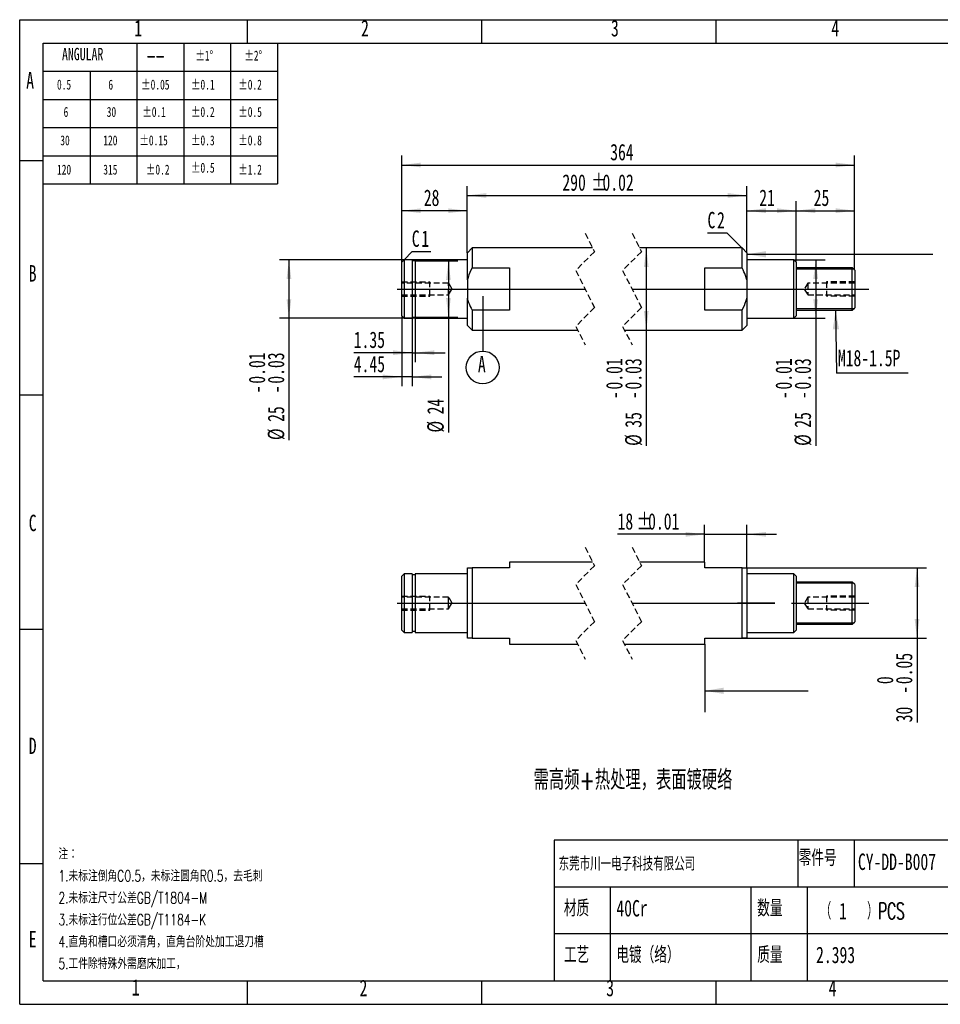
# Model space of a CAD drawing. Extents: x 0 to 297, y 0 to 210.
# Tile 1 of 2: x 0 to 196, y 0 to 210. Entities that reach past the tile are written whole.
import ezdxf

# ---------------------------------------------------------------- set-up
doc = ezdxf.new("R2010")
doc.units = 0
for name, pattern in [('SLD-中心线', [34.29, 30.48, -1.27, 1.27, -1.27]), ('SLD-实线', [0]), ('SLD-虚线', [1.905, 1.27, -0.635])]:
    doc.linetypes.add(name, pattern=pattern)
doc.layers.get('0').update_dxf_attribs({"linetype": 'CONTINUOUS'})
doc.layers.add('图框', color=7, linetype='SLD-实线')
doc.styles.add('SLDTEXTSTYLE0', font='TXT', dxfattribs={"width": 0.7, "bigfont": 'bigfont'})
doc.styles.add('SLDTEXTSTYLE1', font='TXT', dxfattribs={"width": 0.7})
doc.styles.add('SLDTEXTSTYLE2', font='TXT', dxfattribs={"width": 0.611111, "bigfont": 'bigfont'})
doc.dimstyles.new('SLDDIMSTYLE0', dxfattribs={"dimtxt": 3.5, "dimasz": 4.08, "dimexe": 0, "dimexo": 0.0625, "dimgap": 0.875, "dimtad": 0, "dimtih": 1, "dimtoh": 1, "dimlfac": 2, "dimrnd": 1e-09, "dimzin": 12, "dimtxsty": 'SLDTEXTSTYLE1', "dimsah": 1, "dimcen": 0.09, "dimazin": 3, "dimtfac": 1, "dimtofl": 0, "dimtmove": 0, "dimatfit": 3, "dimtolj": 1, "dimtzin": 12})
doc.dimstyles.new('SLDDIMSTYLE1', dxfattribs={"dimtxt": 3.5, "dimasz": 4.08, "dimexe": 0, "dimexo": 0.0625, "dimgap": 0.875, "dimtad": 2, "dimlfac": 2, "dimrnd": 1e-09, "dimzin": 12, "dimtxsty": 'SLDTEXTSTYLE1', "dimsah": 1, "dimcen": 0.09, "dimazin": 3, "dimtfac": 1, "dimtofl": 0, "dimtmove": 0, "dimatfit": 3, "dimtolj": 1, "dimtzin": 12})
doc.dimstyles.new('SLDDIMSTYLE2', dxfattribs={"dimtxt": 3.5, "dimasz": 4.08, "dimexe": 0, "dimexo": 0.0625, "dimgap": 0.875, "dimtad": 2, "dimlfac": 2, "dimrnd": 1e-09, "dimzin": 12, "dimtxsty": 'SLDTEXTSTYLE1', "dimsah": 1, "dimcen": 0.09, "dimazin": 3, "dimtol": 1, "dimtp": -0.01, "dimtm": 0.03, "dimtfac": 1, "dimtofl": 0, "dimtmove": 0, "dimatfit": 3, "dimtolj": 1})
doc.dimstyles.new('SLDDIMSTYLE3', dxfattribs={"dimtxt": 3.5, "dimasz": 4.08, "dimexe": 0, "dimexo": 0.0625, "dimgap": 0.875, "dimtad": 2, "dimlfac": 2, "dimrnd": 1e-09, "dimzin": 12, "dimtxsty": 'SLDTEXTSTYLE1', "dimsah": 1, "dimcen": 0.09, "dimazin": 3, "dimtol": 1, "dimtp": -0.01, "dimtm": 0.03, "dimtfac": 1, "dimtofl": 0, "dimtmove": 0, "dimatfit": 3, "dimtolj": 1})
doc.dimstyles.new('SLDDIMSTYLE4', dxfattribs={"dimtxt": 3.5, "dimasz": 4.08, "dimexe": 0, "dimexo": 0.0625, "dimgap": 0.875, "dimtad": 2, "dimlfac": 2, "dimrnd": 1e-09, "dimzin": 12, "dimtxsty": 'SLDTEXTSTYLE1', "dimsah": 1, "dimcen": 0.09, "dimazin": 3, "dimtfac": 1, "dimtmove": 0, "dimatfit": 3, "dimtolj": 1, "dimtzin": 12})
doc.dimstyles.new('SLDDIMSTYLE5', dxfattribs={"dimtxt": 0.18, "dimasz": 4.08, "dimexe": 0, "dimexo": 0.0625, "dimgap": 0, "dimtad": 0, "dimtih": 1, "dimtoh": 1, "dimdec": 0, "dimrnd": 1e-09, "dimzin": 0, "dimtxsty": 'STANDARD', "dimsah": 1, "dimcen": 0.09, "dimazin": 3, "dimtfac": 4.08, "dimtdec": 0, "dimtofl": 0, "dimtmove": 0, "dimatfit": 3, "dimtolj": 1, "dimtzin": 0})
doc.dimstyles.new('SLDDIMSTYLE9', dxfattribs={"dimtxt": 3.5, "dimasz": 4.08, "dimexe": 0, "dimexo": 0.0625, "dimgap": 0.875, "dimtad": 2, "dimlfac": 2, "dimrnd": 1e-09, "dimzin": 12, "dimtxsty": 'SLDTEXTSTYLE1', "dimsah": 1, "dimcen": 0.09, "dimazin": 3, "dimtol": 1, "dimtm": 0.05, "dimtfac": 1, "dimtofl": 0, "dimtmove": 0, "dimatfit": 3, "dimtolj": 1})

# ---------------------------------------------------------------- blocks, each defined once
blk = doc.blocks.new('_D')
at = {"layer": '图框'}
for p, q in [((95.49, 160.31), (95.49, 174.52)), ((155.12, 160.31), (155.12, 174.52)), ((95.49, 172.52), (155.12, 172.52))]:
    blk.add_line(p, q, dxfattribs=at)
for points in [[(95.49, 172.52), (99.57, 172.01), (99.57, 173.02)], [(155.12, 172.52), (151.04, 173.02), (151.04, 172.01)]]:
    blk.add_solid(points, dxfattribs=at)
at = {"layer": '图框', "char_height": 3.5, "attachment_point": 1, "style": 'SLDTEXTSTYLE1'}
for s, insert in [('290', (115.77, 177.03)), ('%%p', (121.88, 177.03)), ('0.02', (124.33, 177.03))]:
    blk.add_mtext(s, dxfattribs=dict(at, insert=insert))
blk = doc.blocks.new('_D_1')
at = {"layer": '图框'}
for p, q in [((155.12, 160.31), (155.12, 171.27)), ((165.62, 158.31), (165.62, 171.27)), ((155.12, 169.27), (165.62, 169.27))]:
    blk.add_line(p, q, dxfattribs=at)
for points in [[(155.12, 169.27), (159.2, 168.76), (159.2, 169.78)], [(165.62, 169.27), (161.54, 169.78), (161.54, 168.76)]]:
    blk.add_solid(points, dxfattribs=at)
at = {"layer": '图框', "insert": (157.77, 173.78), "char_height": 3.5, "attachment_point": 1, "style": 'SLDTEXTSTYLE1'}
blk.add_mtext('21', dxfattribs=at)
blk = doc.blocks.new('_D_2')
at = {"layer": '图框'}
for p, q in [((165.62, 158.31), (165.62, 171.27)), ((178.12, 156.56), (178.12, 171.27)), ((165.62, 169.27), (178.12, 169.27))]:
    blk.add_line(p, q, dxfattribs=at)
for points in [[(165.62, 169.27), (169.7, 168.76), (169.7, 169.78)], [(178.12, 169.27), (174.04, 169.78), (174.04, 168.76)]]:
    blk.add_solid(points, dxfattribs=at)
at = {"layer": '图框', "insert": (169.38, 173.78), "char_height": 3.5, "attachment_point": 1, "style": 'SLDTEXTSTYLE1'}
blk.add_mtext('25', dxfattribs=at)
blk = doc.blocks.new('_D_3')
at = {"layer": '图框'}
for p, q in [((81.49, 158.31), (81.49, 171.26)), ((95.49, 160.31), (95.49, 171.26)), ((95.49, 169.26), (81.49, 169.26))]:
    blk.add_line(p, q, dxfattribs=at)
for points in [[(81.49, 169.26), (85.57, 168.76), (85.57, 169.77)], [(95.49, 169.26), (91.41, 169.77), (91.41, 168.76)]]:
    blk.add_solid(points, dxfattribs=at)
at = {"layer": '图框', "insert": (86.2, 173.78), "char_height": 3.5, "attachment_point": 1, "style": 'SLDTEXTSTYLE1'}
blk.add_mtext('28', dxfattribs=at)
blk = doc.blocks.new('_D_4')
at = {"layer": '图框'}
for p, q in [((165.12, 158.81), (171.81, 158.81)), ((169.81, 158.81), (169.81, 146.31)), ((165.12, 146.31), (171.81, 146.31)), ((169.81, 146.31), (169.81, 119.11))]:
    blk.add_line(p, q, dxfattribs=at)
for points in [[(169.81, 158.81), (169.3, 154.73), (170.32, 154.73)], [(169.81, 146.31), (170.32, 150.39), (169.3, 150.39)]]:
    blk.add_solid(points, dxfattribs=at)
at = {"layer": '图框', "char_height": 3.5, "attachment_point": 1, "rotation": 90, "style": 'SLDTEXTSTYLE1'}
for s, insert in [('0.01', (161.22, 131.13)), ('0.03', (165.3, 131.13)), ('-', (161.22, 129.09)), ('-', (165.3, 129.09)), ('25', (165.3, 122.98)), ('%%c', (165.3, 119.11))]:
    blk.add_mtext(s, dxfattribs=dict(at, insert=insert))
blk = doc.blocks.new('_D_5')
at = {"layer": '图框'}
for p, q in [((133.67, 161.31), (133.67, 143.81)), ((133.67, 143.81), (133.67, 119.11))]:
    blk.add_line(p, q, dxfattribs=at)
for points in [[(133.67, 161.31), (133.16, 157.23), (134.17, 157.23)], [(133.67, 143.81), (134.17, 147.89), (133.16, 147.89)]]:
    blk.add_solid(points, dxfattribs=at)
at = {"layer": '图框', "char_height": 3.5, "attachment_point": 1, "rotation": 90, "style": 'SLDTEXTSTYLE1'}
for s, insert in [('0.01', (125.08, 131.13)), ('0.03', (129.15, 131.13)), ('-', (125.08, 129.09)), ('-', (129.15, 129.09)), ('35', (129.15, 122.98)), ('%%c', (129.15, 119.11))]:
    blk.add_mtext(s, dxfattribs=dict(at, insert=insert))
blk = doc.blocks.new('_D_6')
at = {"layer": '图框'}
for p, q in [((84.39, 158.81), (55.43, 158.81)), ((57.43, 158.81), (57.43, 146.31)), ((84.39, 146.31), (55.43, 146.31)), ((57.43, 146.31), (57.43, 120.35))]:
    blk.add_line(p, q, dxfattribs=at)
for points in [[(57.43, 158.81), (56.93, 154.73), (57.94, 154.73)], [(57.43, 146.31), (57.94, 150.39), (56.93, 150.39)]]:
    blk.add_solid(points, dxfattribs=at)
at = {"layer": '图框', "char_height": 3.5, "attachment_point": 1, "rotation": 90, "style": 'SLDTEXTSTYLE1'}
for s, insert in [('0.01', (48.85, 132.37)), ('0.03', (52.92, 132.37)), ('-', (48.85, 130.33)), ('-', (52.92, 130.33)), ('25', (52.92, 124.22)), ('%%c', (52.92, 120.35))]:
    blk.add_mtext(s, dxfattribs=dict(at, insert=insert))
blk = doc.blocks.new('_D_7')
at = {"layer": '图框'}
for p, q in [((84.39, 158.56), (93.45, 158.56)), ((91.45, 158.56), (91.45, 146.56)), ((84.39, 146.56), (93.45, 146.56)), ((91.45, 146.56), (91.45, 121.96))]:
    blk.add_line(p, q, dxfattribs=at)
for points in [[(91.45, 158.56), (90.95, 154.48), (91.96, 154.48)], [(91.45, 146.56), (91.96, 150.64), (90.95, 150.64)]]:
    blk.add_solid(points, dxfattribs=at)
at = {"layer": '图框', "char_height": 3.5, "attachment_point": 1, "rotation": 90, "style": 'SLDTEXTSTYLE1'}
for s, insert in [('24', (86.94, 125.83)), ('%%c', (86.94, 121.96))]:
    blk.add_mtext(s, dxfattribs=dict(at, insert=insert))
blk = doc.blocks.new('_D_8')
at = {"layer": '图框'}
for p, q in [((81.49, 158.31), (81.49, 181.01)), ((178.12, 156.56), (178.12, 181.01)), ((81.49, 179.01), (178.12, 179.01))]:
    blk.add_line(p, q, dxfattribs=at)
for points in [[(81.49, 179.01), (85.57, 178.5), (85.57, 179.52)], [(178.12, 179.01), (174.04, 179.52), (174.04, 178.5)]]:
    blk.add_solid(points, dxfattribs=at)
at = {"layer": '图框', "insert": (125.97, 183.52), "char_height": 3.5, "attachment_point": 1, "style": 'SLDTEXTSTYLE1'}
blk.add_mtext('364', dxfattribs=at)
blk = doc.blocks.new('SW_CHAMFER_DIMENSION_0')
at = {"layer": '图框', "color": 0}
for p, q in [((4.21, 0), (0, 0)), ((7.4, -3.19), (4.21, 0))]:
    blk.add_line(p, q, dxfattribs=at)
at = {"layer": '图框', "color": 0, "char_height": 3.5, "attachment_point": 1, "style": 'SLDTEXTSTYLE1'}
for s, insert in [('C', (0, 4.51)), ('2', (2.04, 4.51))]:
    blk.add_mtext(s, dxfattribs=dict(at, insert=insert))
blk = doc.blocks.new('SW_CHAMFER_DIMENSION_1')
at = {"layer": '图框', "color": 0}
for p, q in [((-1.65, -1.73), (0.08, 0)), ((0.08, 0), (4.07, 0))]:
    blk.add_line(p, q, dxfattribs=at)
at = {"layer": '图框', "color": 0, "char_height": 3.5, "attachment_point": 1, "style": 'SLDTEXTSTYLE1'}
for s, insert in [('C', (0, 4.51)), ('1', (2.04, 4.51))]:
    blk.add_mtext(s, dxfattribs=dict(at, insert=insert))
blk = doc.blocks.new('_D_9')
at = {"layer": '图框'}
for p, q in [((83.72, 146.31), (83.72, 136.98)), ((84.39, 146.31), (84.39, 136.98)), ((83.72, 138.98), (71.26, 138.98)), ((83.72, 138.98), (84.39, 138.98)), ((84.39, 138.98), (90.74, 138.98))]:
    blk.add_line(p, q, dxfattribs=at)
for points in [[(83.72, 138.98), (79.64, 139.49), (79.64, 138.47)], [(84.39, 138.98), (88.47, 138.47), (88.47, 139.49)]]:
    blk.add_solid(points, dxfattribs=at)
at = {"layer": '图框', "insert": (71.26, 143.49), "char_height": 3.5, "attachment_point": 1, "style": 'SLDTEXTSTYLE1'}
blk.add_mtext('1.35', dxfattribs=at)
blk = doc.blocks.new('_D_10')
at = {"layer": '图框'}
for p, q in [((81.49, 146.81), (81.49, 131.81)), ((83.72, 146.31), (83.72, 131.81)), ((81.49, 133.81), (71.26, 133.81)), ((83.72, 133.81), (81.49, 133.81)), ((83.72, 133.81), (90.07, 133.81))]:
    blk.add_line(p, q, dxfattribs=at)
for points in [[(81.49, 133.81), (77.41, 134.32), (77.41, 133.3)], [(83.72, 133.81), (87.8, 133.3), (87.8, 134.32)]]:
    blk.add_solid(points, dxfattribs=at)
at = {"layer": '图框', "insert": (71.26, 138.32), "char_height": 3.5, "attachment_point": 1, "style": 'SLDTEXTSTYLE1'}
blk.add_mtext('4.45', dxfattribs=at)
blk = doc.blocks.new('SW_NOTE_0')
at = {"layer": '图框', "color": 0}
blk.add_line((15.3, 0), (0, 0), dxfattribs=at)
at = {"layer": '图框', "color": 0, "insert": (0.29, 4.99), "char_height": 3.5, "attachment_point": 1, "style": 'SLDTEXTSTYLE1'}
blk.add_mtext('M18-1.5P', dxfattribs=at)
blk = doc.blocks.new('SW_DATUMTAG_0')
at = {"layer": '图框', "color": 0}
blk.add_line((1.02, 17.24), (1.02, 5.54), dxfattribs=at)
blk.add_circle((1.02, 2.04), 3.5, dxfattribs=at)
at = {"layer": '图框', "color": 0, "insert": (0, 4.51), "char_height": 3.5, "attachment_point": 1, "style": 'SLDTEXTSTYLE1'}
blk.add_mtext('A', dxfattribs=at)
blk = doc.blocks.new('SW_BROKEN_VIEW_1')
at = {"color": 0, "linetype": 'SLD-实线'}
blk.add_line((0, 0), (0, -14.48), dxfattribs=at)
blk = doc.blocks.new('_D_11')
at = {"layer": '图框'}
for p, q in [((154.12, 93.07), (193.42, 93.07)), ((191.42, 93.07), (191.42, 78.07)), ((154.12, 78.07), (193.42, 78.07)), ((191.42, 78.07), (191.42, 60.14))]:
    blk.add_line(p, q, dxfattribs=at)
for points in [[(191.42, 93.07), (190.92, 88.99), (191.93, 88.99)], [(191.42, 78.07), (191.93, 82.15), (190.92, 82.15)]]:
    blk.add_solid(points, dxfattribs=at)
at = {"layer": '图框', "char_height": 3.5, "attachment_point": 1, "rotation": 90, "style": 'SLDTEXTSTYLE1'}
for s, insert in [('0.05', (186.91, 68.29)), ('0', (182.84, 68.29)), ('-', (186.91, 66.25)), ('30', (186.91, 60.14))]:
    blk.add_mtext(s, dxfattribs=dict(at, insert=insert))
blk = doc.blocks.new('_D_12')
at = {"layer": '图框'}
for p, q in [((146.12, 94.32), (146.12, 102.24)), ((155.12, 93.07), (155.12, 102.24)), ((146.12, 100.24), (127.54, 100.24)), ((146.12, 100.24), (155.12, 100.24)), ((155.12, 100.24), (161.47, 100.24))]:
    blk.add_line(p, q, dxfattribs=at)
for points in [[(146.12, 100.24), (142.04, 100.74), (142.04, 99.73)], [(155.12, 100.24), (159.2, 99.73), (159.2, 100.74)]]:
    blk.add_solid(points, dxfattribs=at)
at = {"layer": '图框', "char_height": 3.5, "attachment_point": 1, "style": 'SLDTEXTSTYLE1'}
for s, insert in [('%%p', (131.61, 104.75)), ('18', (127.54, 104.75)), ('0.01', (134.06, 104.75))]:
    blk.add_mtext(s, dxfattribs=dict(at, insert=insert))

msp = doc.modelspace()

# ---------------------------------------------------------------- linework, layer by layer
at = {"color": 7, "linetype": 'SLD-虚线'}
for p, q in [((120.62179546, 164.48634935), (122.62179546, 160.52384935)), ((130.62179546, 164.48634935), (132.62179546, 160.52384935)), ((122.62179546, 160.52384935), (118.62179546, 156.52384935)), ((132.62179546, 160.52384935), (128.62179546, 156.52384935)), ((118.62179546, 156.52384935), (122.62179546, 148.59884935)), ((128.62179546, 156.52384935), (132.62179546, 148.59884935)), ((81.49091472, 154.06134937), (87.49091198, 154.06134937)), ((91.49091264, 153.81134932), (81.49091472, 153.81134932)), ((87.49091198, 151.06134934), (87.49091198, 154.06134937)), ((91.49091264, 151.31134938), (91.49091264, 153.81134932)), ((92.24199077, 152.56134935), (91.49091264, 153.81134932)), ((168.12376964, 153.81134932), (167.37269151, 152.56134935)), ((168.12376964, 153.81134932), (168.12376964, 151.31134938)), ((178.12376756, 153.81134932), (168.12376964, 153.81134932)), ((178.12376756, 154.06134937), (172.1237703, 154.06134937)), ((172.1237703, 154.06134937), (172.1237703, 151.06134934)), ((81.49091472, 151.31134938), (91.49091264, 151.31134938)), ((91.49091264, 151.31134938), (92.24199077, 152.56134935)), ((167.37269151, 152.56134935), (168.12376964, 151.31134938)), ((168.12376964, 151.31134938), (178.12376756, 151.31134938)), ((81.49091472, 151.06134934), (87.49091198, 151.06134934)), ((178.12376756, 151.06134934), (172.1237703, 151.06134934)), ((122.62179546, 148.59884935), (118.62179546, 144.59884935)), ((132.62179546, 148.59884935), (128.62179546, 144.59884935)), ((118.62179546, 144.59884935), (120.62179546, 140.63634935)), ((128.62179546, 144.59884935), (130.62179546, 140.63634935)), ((120.62179546, 97.49654405), (122.62179546, 93.53404405)), ((130.62179546, 97.49654405), (132.62179546, 93.53404405)), ((122.62179546, 93.53404405), (118.62179546, 89.53404405)), ((132.62179546, 93.53404405), (128.62179546, 89.53404405)), ((118.62179546, 89.53404405), (122.62179546, 81.60904405)), ((128.62179546, 89.53404405), (132.62179546, 81.60904405)), ((81.49091472, 87.07154406), (87.49091198, 87.07154406)), ((91.49091264, 86.82154402), (81.49091472, 86.82154402)), ((87.49091198, 84.07154404), (87.49091198, 87.07154406)), ((91.49091264, 85.57154405), (91.49091264, 86.82154402)), ((92.24199077, 85.57154405), (91.49091264, 86.82154402)), ((168.12376964, 86.82154402), (167.37269151, 85.57154405)), ((168.12376964, 86.82154402), (168.12376964, 84.32154408)), ((178.12376756, 86.82154402), (168.12376964, 86.82154402)), ((178.12376756, 87.07154406), (172.1237703, 87.07154406)), ((172.1237703, 87.07154406), (172.1237703, 84.07154404)), ((81.49091472, 84.32154408), (91.49091264, 84.32154408)), ((81.49091472, 84.07154404), (87.49091198, 84.07154404)), ((91.49091264, 84.32154408), (91.49091264, 85.57154405)), ((91.49091264, 84.32154408), (92.24199077, 85.57154405)), ((167.37269151, 85.57154405), (168.12376964, 84.32154408)), ((168.12376964, 84.32154408), (178.12376756, 84.32154408)), ((178.12376756, 84.07154404), (172.1237703, 84.07154404)), ((122.62179546, 81.60904405), (118.62179546, 77.60904405)), ((132.62179546, 81.60904405), (128.62179546, 77.60904405)), ((118.62179546, 77.60904405), (120.62179546, 73.64654405)), ((128.62179546, 77.60904405), (130.62179546, 73.64654405))]:
    msp.add_line(p, q, dxfattribs=at)
at = {"color": 7, "linetype": 'SLD-实线'}
for p, q in [((96.49091532, 161.31134939), (95.49091329, 160.31134923)), ((95.49091329, 154.51391172), (95.49091329, 160.31134923)), ((122.22431918, 161.31134939), (96.49091532, 161.31134939)), ((96.49091532, 161.31134939), (96.49091532, 157.06828844)), ((154.12377107, 161.31134939), (132.2243205, 161.31134939)), ((155.1237731, 160.31134923), (154.12377107, 161.31134939)), ((154.12377107, 157.06828844), (154.12377107, 161.31134939)), ((155.1237731, 160.31134923), (155.1237731, 154.51391172)), ((81.99091574, 158.81134945), (81.49091472, 158.31134936)), ((81.49091472, 146.81134934), (81.49091472, 158.31134936)), ((83.71591141, 158.81134945), (81.99091574, 158.81134945)), ((81.99091574, 158.81134945), (81.99091574, 146.31134926)), ((83.71591141, 158.81134945), (83.71591141, 146.31134926)), ((84.39091166, 158.5613494), (83.71591141, 158.5613494)), ((95.49091329, 158.81134945), (84.39091166, 158.81134945)), ((84.39091166, 158.81134945), (84.39091166, 146.31134926)), ((165.12377101, 158.81134945), (155.1237731, 158.81134945)), ((165.62377203, 158.31134936), (165.12377101, 158.81134945)), ((165.12377101, 146.31134926), (165.12377101, 158.81134945)), ((165.62377203, 158.31134936), (165.62377203, 146.81134934)), ((96.49091532, 157.06828844), (104.49090918, 157.06828844)), ((104.49090918, 157.06828844), (104.49090918, 148.05441026)), ((146.12376976, 157.06828844), (154.12377107, 157.06828844)), ((146.12376976, 148.05441026), (146.12376976, 157.06828844)), ((177.62376654, 157.06134916), (165.62377203, 157.06134916)), ((177.87377077, 156.81134958), (165.62377203, 156.81134958)), ((178.12376756, 156.56134954), (177.62376654, 157.06134916)), ((177.62376654, 148.06134955), (177.62376654, 157.06134916)), ((178.12376756, 156.56134954), (178.12376756, 148.56134916)), ((95.49091329, 154.51391172), (95.49091329, 150.60878699)), ((155.1237731, 154.51391172), (155.1237731, 150.60878699)), ((95.49091329, 144.81134948), (95.49091329, 150.60878699)), ((155.1237731, 150.60878699), (155.1237731, 144.81134948)), ((96.49091532, 148.05441026), (96.49091532, 143.81134932)), ((104.49090918, 148.05441026), (96.49091532, 148.05441026)), ((154.12377107, 148.05441026), (146.12376976, 148.05441026)), ((154.12377107, 143.81134932), (154.12377107, 148.05441026)), ((177.87377077, 148.31134912), (165.62377203, 148.31134912)), ((165.62377203, 148.06134955), (177.62376654, 148.06134955)), ((177.62376654, 148.06134955), (178.12376756, 148.56134916)), ((81.49091472, 146.81134934), (81.99091574, 146.31134926)), ((81.99091574, 146.31134926), (83.71591141, 146.31134926)), ((83.71591141, 146.5613493), (84.39091166, 146.5613493)), ((84.39091166, 146.31134926), (95.49091329, 146.31134926)), ((155.1237731, 146.31134926), (165.12377101, 146.31134926)), ((165.12377101, 146.31134926), (165.62377203, 146.81134934)), ((95.49091329, 144.81134948), (96.49091532, 143.81134932)), ((96.49091532, 143.81134932), (119.01927312, 143.81134932)), ((129.01927072, 143.81134932), (154.12377107, 143.81134932)), ((154.12377107, 143.81134932), (155.1237731, 144.81134948)), ((95.49091329, 78.07154422), (95.49091329, 93.07154388)), ((95.49091329, 93.07154388), (96.49091532, 93.07154388)), ((96.49091532, 93.07154388), (96.49091532, 78.07154422)), ((104.49090918, 93.07154388), (96.49091532, 93.07154388)), ((122.22431918, 94.32154409), (104.49090918, 94.32154409)), ((104.49090918, 94.32154409), (104.49090918, 93.07154388)), ((146.12376976, 94.32154409), (132.2243205, 94.32154409)), ((146.12376976, 93.07154388), (146.12376976, 94.32154409)), ((154.12377107, 93.07154388), (146.12376976, 93.07154388)), ((154.12377107, 78.07154422), (154.12377107, 93.07154388)), ((154.12377107, 93.07154388), (155.1237731, 93.07154388)), ((155.1237731, 93.07154388), (155.1237731, 78.07154422)), ((81.99091574, 91.82154414), (81.49091472, 91.32154406)), ((81.49091472, 79.82154404), (81.49091472, 91.32154406)), ((83.71591141, 91.82154414), (81.99091574, 91.82154414)), ((81.99091574, 91.82154414), (81.99091574, 79.32154396)), ((83.71591141, 91.82154414), (83.71591141, 79.32154396)), ((84.39091166, 91.5715441), (83.71591141, 91.5715441)), ((95.49091329, 91.82154414), (84.39091166, 91.82154414)), ((84.39091166, 91.82154414), (84.39091166, 79.32154396)), ((165.12377101, 91.82154414), (155.1237731, 91.82154414)), ((165.62377203, 91.32154406), (165.12377101, 91.82154414)), ((165.12377101, 85.57154405), (165.12377101, 91.82154414)), ((165.62377203, 91.32154406), (165.62377203, 85.57154405)), ((177.62376654, 90.07154386), (165.62377203, 90.07154386)), ((177.87377077, 89.82154428), (165.62377203, 89.82154428)), ((178.12376756, 89.57154424), (177.62376654, 90.07154386)), ((177.62376654, 81.07154424), (177.62376654, 90.07154386)), ((178.12376756, 89.57154424), (178.12376756, 81.57154386)), ((165.12377101, 79.32154396), (165.12377101, 85.57154405)), ((165.62377203, 85.57154405), (165.62377203, 79.82154404)), ((81.49091472, 79.82154404), (81.99091574, 79.32154396)), ((165.12377101, 79.32154396), (165.62377203, 79.82154404)), ((177.87377077, 81.32154382), (165.62377203, 81.32154382)), ((165.62377203, 81.07154424), (177.62376654, 81.07154424)), ((177.62376654, 81.07154424), (178.12376756, 81.57154386)), ((81.99091574, 79.32154396), (83.71591141, 79.32154396)), ((83.71591141, 79.571544), (84.39091166, 79.571544)), ((84.39091166, 79.32154396), (95.49091329, 79.32154396)), ((96.49091532, 78.07154422), (95.49091329, 78.07154422)), ((96.49091532, 78.07154422), (104.49090918, 78.07154422)), ((104.49090918, 78.07154422), (104.49090918, 76.82154401)), ((146.12376976, 78.07154422), (154.12377107, 78.07154422)), ((146.12376976, 76.82154401), (146.12376976, 78.07154422)), ((155.1237731, 78.07154422), (154.12377107, 78.07154422)), ((155.1237731, 79.32154396), (165.12377101, 79.32154396)), ((104.49090918, 76.82154401), (119.01927312, 76.82154401)), ((129.01927072, 76.82154401), (146.12376976, 76.82154401))]:
    msp.add_line(p, q, dxfattribs=at)
for points, knots in [([(96.49091532, 157.06828844), (96.17409423, 156.40501081), (95.7778989, 155.57556003), (95.5388122, 154.69110457), (95.49091329, 154.51391172)], [0, 0, 0, 0, 0.79965881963, 1, 1, 1, 1]), ([(155.1237731, 154.51391172), (155.03603492, 154.82337781), (154.78587647, 155.70572518), (154.38442275, 156.53188684), (154.12377107, 157.06828844)], [0, 0, 0, 0, 0.3507304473, 1, 1, 1, 1]), ([(95.49091329, 150.60878699), (95.57864843, 150.2993207), (95.82879882, 149.4169705), (96.23025905, 148.59081113), (96.49091532, 148.05441026)], [0, 0, 0, 0, 0.3507295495, 1, 1, 1, 1]), ([(154.12377107, 148.05441026), (154.44059216, 148.71768789), (154.83678749, 149.54713868), (155.07587419, 150.43159414), (155.1237731, 150.60878699)], [0, 0, 0, 0, 0.79965881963, 1, 1, 1, 1])]:
    msp.add_open_spline(points, degree=3, knots=knots, dxfattribs=at)
at = {"layer": '图框'}
for p, q in [((-0.00657264, -0.00062014), (-0.00657264, 209.99937986)), ((-0.00657264, 209.99937986), (296.99342736, 209.99937986)), ((48.49342736, 209.99937986), (48.49342736, 204.99937986)), ((98.49342736, 209.99937986), (98.49342736, 204.99937986)), ((148.49342736, 209.99937986), (148.49342736, 204.99937986)), ((24.99342736, 204.99937986), (24.99342736, 174.99937986)), ((34.99342736, 204.99937986), (34.99342736, 174.99937986)), ((44.99342736, 204.99937986), (44.99342736, 174.99937986)), ((54.99342736, 204.99937986), (54.99342736, 174.99937986)), ((4.99342736, 198.99937986), (54.99342736, 198.99937986)), ((14.99342736, 198.99937986), (14.99342736, 174.99937986)), ((4.99342736, 192.99937986), (54.99342736, 192.99937986)), ((4.99342736, 186.99937986), (54.99342736, 186.99937986)), ((4.99342736, 180.99937986), (54.99342736, 180.99937986)), ((-0.00657264, 179.99937986), (4.99342736, 179.99937986)), ((4.99342736, 174.99937986), (54.99342736, 174.99937986)), ((-0.00657264, 129.99937986), (4.99342736, 129.99937986)), ((-0.00657264, 79.99937986), (4.99342736, 79.99937986)), ((291.99342736, 34.99937986), (113.99342736, 34.99937986)), ((113.99342736, 34.99937986), (113.99342736, 4.99937986)), ((165.99342736, 34.99937986), (165.99342736, 24.99937986)), ((177.99342736, 34.99937986), (177.99342736, 24.99937986)), ((-0.00657264, 29.99937986), (4.99342736, 29.99937986)), ((291.99342736, 24.99937986), (113.99342736, 24.99937986)), ((125.99342736, 24.99937986), (125.99342736, 4.99937986)), ((155.99342736, 24.99937986), (155.99342736, 4.99937986)), ((167.99342736, 24.99937986), (167.99342736, 4.99937986)), ((291.99342736, 14.99937986), (113.99342736, 14.99937986)), ((48.49342736, 4.99937986), (48.49342736, -0.00062014)), ((98.49342736, 4.99937986), (98.49342736, -0.00062014)), ((148.49342736, 4.99937986), (148.49342736, -0.00062014)), ((-0.00657264, -0.00062014), (296.99342736, -0.00062014))]:
    msp.add_line(p, q, dxfattribs=at)
at = {"layer": '图框', "linetype": 'SLD-实线'}
for p, q in [((4.99342736, 4.99937986), (4.99342736, 204.99937986)), ((4.99342736, 204.99937986), (291.99342736, 204.99937986)), ((4.99342736, 4.99937986), (291.99342736, 4.99937986))]:
    msp.add_line(p, q, dxfattribs=at)
at = {"layer": '图框', "linetype": 'SLD-中心线', "ltscale": 2.5}
for p, q in [((80.4909127, 152.56134935), (120.62179615, 152.56134935)), ((83.39090963, 152.56134935), (96.49091532, 152.56134935)), ((130.62179375, 152.56134935), (170.12376624, 152.56134935)), ((164.62377, 152.56134935), (178.62376857, 152.56134935)), ((169.12377167, 152.56134935), (181.12376618, 152.56134935)), ((80.4909127, 85.57154405), (120.62179615, 85.57154405)), ((83.39090963, 85.57154405), (96.49091532, 85.57154405)), ((130.62179375, 85.57154405), (161.12377036, 85.57154405)), ((161.12377036, 85.57154405), (153.12376905, 85.57154405)), ((164.62377, 85.57154405), (178.62376857, 85.57154405)), ((169.12377167, 85.57154405), (181.12376618, 85.57154405))]:
    msp.add_line(p, q, dxfattribs=at)

# ---------------------------------------------------------------- block references
at = {"color": 7, "linetype": 'CONTINUOUS'}
msp.add_blockref('SW_BROKEN_VIEW_1', (146.12376976, 76.82154401), dxfattribs=at)
at = {"layer": '图框'}
for name, p in [('SW_CHAMFER_DIMENSION_0', (146.72629832, 164.49898291)), ('SW_CHAMFER_DIMENSION_1', (83.64129587, 160.54433166)), ('SW_DATUMTAG_0', (97.74698057, 133.79337825)), ('SW_NOTE_0', (174.25247525, 134.60396051))]:
    msp.add_blockref(name, p, dxfattribs=at)

# ---------------------------------------------------------------- texts
at = {"layer": '图框', "attachment_point": 1}
for s, insert, char_height, style in [('1', (24.45017382, 209.94431807), 3.5, 'SLDTEXTSTYLE1'), ('2', (72.82613087, 209.94431807), 3.5, 'SLDTEXTSTYLE1'), ('3', (126.13798358, 209.94431807), 3.5, 'SLDTEXTSTYLE1'), ('4', (173.14929011, 209.94431807), 3.5, 'SLDTEXTSTYLE1'), ('ANGULAR', (9.02036927, 203.9988872), 2.645833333, 'SLDTEXTSTYLE1'), ('——', (27.08284254, 204.21127679), 3.5, 'SLDTEXTSTYLE0'), ('±1°', (37.48737635, 203.4157293), 2.116666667, 'SLDTEXTSTYLE1'), ('±2°', (47.92766178, 203.4157293), 2.116666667, 'SLDTEXTSTYLE1'), ('A', (1.38443443, 198.82997987), 3.5, 'SLDTEXTSTYLE1'), ('±0.05', (25.91200918, 197.22448555), 2.116666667, 'SLDTEXTSTYLE1'), ('±0.1', (36.54497569, 197.22448555), 2.116666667, 'SLDTEXTSTYLE1'), ('±0.2', (46.62898435, 197.22448555), 2.116666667, 'SLDTEXTSTYLE1'), ('0.5', (7.94775939, 197.22448555), 2.116666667, 'SLDTEXTSTYLE1'), ('6', (18.91294436, 197.22448555), 2.11666667, 'SLDTEXTSTYLE1'), ('6', (9.35887048, 191.39396099), 2.11666667, 'SLDTEXTSTYLE1'), ('30', (18.55813324, 191.39396099), 2.116666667, 'SLDTEXTSTYLE1'), ('±0.1', (26.15228691, 191.39396099), 2.116666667, 'SLDTEXTSTYLE1'), ('±0.2', (36.54497569, 191.39396099), 2.116666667, 'SLDTEXTSTYLE1'), ('±0.5', (46.62898435, 191.39396099), 2.116666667, 'SLDTEXTSTYLE1'), ('30', (8.65331493, 185.32430962), 2.116666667, 'SLDTEXTSTYLE1'), ('120', (17.81996239, 185.32430962), 2.116666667, 'SLDTEXTSTYLE1'), ('±0.15', (25.53871632, 185.32430962), 2.116666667, 'SLDTEXTSTYLE1'), ('±0.3', (36.54497569, 185.32430962), 2.116666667, 'SLDTEXTSTYLE1'), ('±0.8', (46.62898435, 185.32430962), 2.116666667, 'SLDTEXTSTYLE1'), ('120', (7.94775939, 179.09674764), 2.116666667, 'SLDTEXTSTYLE1'), ('315', (17.81996239, 179.09674764), 2.116666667, 'SLDTEXTSTYLE1'), ('±0.2', (26.92513801, 179.09674764), 2.116666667, 'SLDTEXTSTYLE1'), ('±0.5', (36.54497569, 179.49133383), 2.116666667, 'SLDTEXTSTYLE1'), ('±1.2', (46.62898435, 179.09674764), 2.116666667, 'SLDTEXTSTYLE1'), ('B', (1.92679582, 157.65314759), 3.5, 'SLDTEXTSTYLE1'), ('C', (1.92679582, 104.41580756), 3.5, 'SLDTEXTSTYLE1'), ('D', (1.92679582, 56.88429479), 3.5, 'SLDTEXTSTYLE1'), ('需高频+热处理，表面镀硬络', (109.61814173, 49.99212396), 4.2333333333, 'SLDTEXTSTYLE0'), ('注：', (8.25518092, 33.25121537), 2.38125, 'SLDTEXTSTYLE0'), ('东莞市川一电子科技有限公司', (114.96892962, 31.41890905), 2.9104166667, 'SLDTEXTSTYLE0'), ('零件号', (166.16946492, 32.96539402), 3.5, 'SLDTEXTSTYLE0'), ('CY-DD-B007', (178.81850123, 32.14966673), 3.5, 'SLDTEXTSTYLE1'), ('1.未标注倒角C0.5，未标注圆角R0.5，去毛刺', (8.25518092, 28.5762154), 2.38125, 'SLDTEXTSTYLE0'), ('2.未标注尺寸公差GB/T1804-M', (8.25518092, 23.90121542), 2.38125, 'SLDTEXTSTYLE0'), ('材质', (116.0850539, 22.23646881), 3.5, 'SLDTEXTSTYLE0'), ('40Cr', (127.28939129, 22.23646904), 3.5, 'SLDTEXTSTYLE1'), ('数量', (157.33900591, 22.23646881), 3.5, 'SLDTEXTSTYLE0'), ('（    ）PCS', (170.78369658, 21.63516244), 3.5, 'SLDTEXTSTYLE2'), ('1', (174.79309694, 21.63516267), 3.5, 'SLDTEXTSTYLE1'), ('3.未标注行位公差GB/T1184-K', (8.25518092, 19.22621545), 2.38125, 'SLDTEXTSTYLE0'), ('E', (1.92679582, 15.64299105), 3.5, 'SLDTEXTSTYLE1'), ('4.直角和槽口必须清角，直角台阶处加工退刀槽', (8.25518092, 14.55121547), 2.38125, 'SLDTEXTSTYLE0'), ('工艺', (116.0850539, 12.29503944), 3.5, 'SLDTEXTSTYLE0'), ('电镀（络）', (127.28939129, 12.29503967), 3.5, 'SLDTEXTSTYLE0'), ('质量', (157.33900591, 12.29503944), 3.5, 'SLDTEXTSTYLE0'), ('2.393', (169.88876399, 12.29503967), 3.5, 'SLDTEXTSTYLE1'), ('5.工件除特殊外需磨床加工，', (8.25518092, 9.8762155), 2.38125, 'SLDTEXTSTYLE0'), ('1', (23.90613257, 5.37487423), 3.5, 'SLDTEXTSTYLE1'), ('2', (72.49400701, 5.22519809), 3.5, 'SLDTEXTSTYLE1'), ('3', (125.12355909, 5.22519809), 3.5, 'SLDTEXTSTYLE1'), ('4', (172.57206629, 5.22519809), 3.5, 'SLDTEXTSTYLE1')]:
    msp.add_mtext(s, dxfattribs=dict(at, insert=insert, char_height=char_height, style=style))

# ---------------------------------------------------------------- dimensions: what is measured, and where the dimension line sits
at = {"layer": '图框'}
for base, p1, p2, text, dimstyle, picture, middle in [((178.1237694, 179.00886905), (81.49091287, 158.31134935), (178.1237694, 156.56134935), '364', 'SLDDIMSTYLE1', '_D_8', (129.02202254, 179.00886905)), ((155.1237694, 175.30210167), (95.49091287, 160.31134935), (155.1237694, 160.31134935), '290%%p0.02', 'SLDDIMSTYLE0', '_D', (124.12361718, 175.30210167)), ((155.1237694, 100.23626776), (146.1237694, 94.32154405), (155.1237694, 93.07154405), '<>%%p0.01', 'SLDDIMSTYLE4', '_D_12', (134.87041304, 100.23626776))]:
    dim = msp.add_linear_dim(base=base, p1=p1, p2=p2, text=text, dimstyle=dimstyle, dxfattribs=at)
    dim.commit()
    dim.dimension.update_dxf_attribs({"geometry": picture, "text_midpoint": middle, "dimtype": 160})
for base, p1, p2, dimstyle, picture, middle in [((81.49091287, 169.26471372), (95.49091287, 160.31134935), (81.49091287, 158.31134935), 'SLDDIMSTYLE1', '_D_3', (88.23894733, 169.26471372)), ((165.6237694, 169.27289032), (155.1237694, 160.31134935), (165.6237694, 158.31134935), 'SLDDIMSTYLE1', '_D_1', (159.80759069, 169.27289032)), ((178.1237694, 169.27289032), (165.6237694, 158.31134935), (178.1237694, 156.56134935), 'SLDDIMSTYLE1', '_D_2', (171.42106987, 169.27289032)), ((81.49091287, 133.81134935), (83.71591287, 146.31134935), (81.49091287, 146.81134935), 'SLDDIMSTYLE4', '_D_10', (75.33316532, 133.81134935)), ((84.39091287, 138.98225383), (83.71591287, 146.31134935), (84.39091287, 146.31134935), 'SLDDIMSTYLE4', '_D_9', (75.33316532, 138.98225383))]:
    dim = msp.add_linear_dim(base=base, p1=p1, p2=p2, dimstyle=dimstyle, dxfattribs=at)
    dim.commit()
    dim.dimension.update_dxf_attribs({"geometry": picture, "text_midpoint": middle, "dimtype": 160})
for base, p1, p2, dimstyle, picture, middle in [((133.66578776, 143.81134935), (154.1237694, 161.31134935), (154.1237694, 143.81134935), 'SLDDIMSTYLE3', '_D_5', (133.66578776, 129.1952696)), ((57.43479454, 146.31134935), (84.39091287, 158.81134935), (84.39091287, 146.31134935), 'SLDDIMSTYLE3', '_D_6', (57.43479454, 130.43682828)), ((91.45399773, 146.56134935), (84.39091287, 158.56134935), (84.39091287, 146.56134935), 'SLDDIMSTYLE1', '_D_7', (91.45399773, 125.92684516)), ((169.80759069, 146.31134935), (165.1237694, 158.81134935), (165.1237694, 146.31134935), 'SLDDIMSTYLE2', '_D_4', (169.80759069, 129.1952696))]:
    dim = msp.add_linear_dim(base=base, p1=p1, p2=p2, angle=90, text='%%c<>', dimstyle=dimstyle, dxfattribs=at)
    dim.commit()
    dim.dimension.update_dxf_attribs({"geometry": picture, "text_midpoint": middle, "dimtype": 160})
dim = msp.add_linear_dim(base=(191.42399958, 78.07154405), p1=(154.1237694, 93.07154405), p2=(154.1237694, 78.07154405), angle=90, dimstyle='SLDDIMSTYLE9', dxfattribs=at)
dim.commit()
dim.dimension.update_dxf_attribs({"geometry": '_D_11', "text_midpoint": (191.42399958, 68.29019067), "dimtype": 160})

# ---------------------------------------------------------------- leaders
for points in [[(155.1237694, 159.97146368), (194.77857743, 159.97146368)], [(174.06319625, 148.06134935), (174.25247525, 134.60396051)], [(146.1237694, 66.8675684), (168.22541615, 66.8675684)]]:
    msp.add_leader(points, dimstyle='SLDDIMSTYLE5', dxfattribs=at)

doc.saveas('drawing.dxf')
